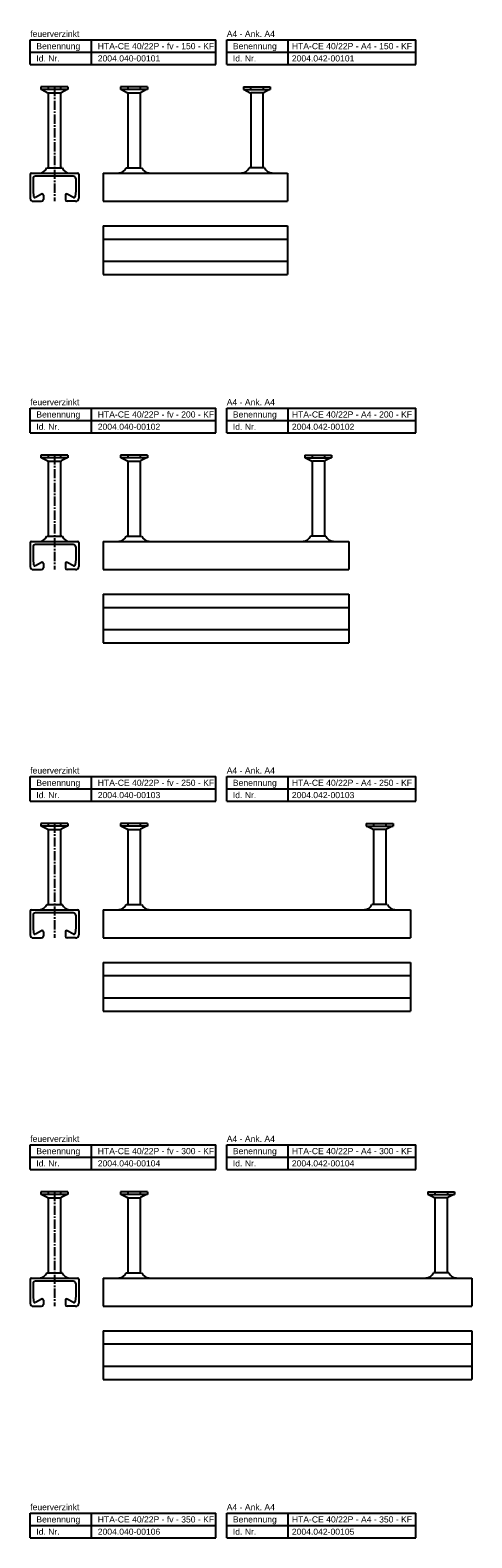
# Model space of a CAD drawing. Header units: millimetres. Extents: x 7205 to 13335, y -2256 to 2743.
# Tile 11 of 12: x 7205 to 7565, y 1515 to 2743. Entities that reach past the tile are written whole.
import ezdxf

# ---------------------------------------------------------------- set-up
doc = ezdxf.new("R2010")
doc.units = ezdxf.units.MM
doc.header["$LTSCALE"] = 10
doc.header["$PDMODE"] = 35
doc.linetypes.add('MITTE2', pattern=[1.125, 0.75, -0.125, 0.125, -0.125])
doc.layers.get('DEFPOINTS').update_dxf_attribs({"linetype": 'CONTINUOUS'})
for name, color, linetype in [('ACHSEN', 1, 'MITTE2'), ('HALFEN', 2, 'CONTINUOUS'), ('TEXT3', 3, 'CONTINUOUS')]:
    doc.layers.add(name, color=color, linetype=linetype)
doc.styles.add('ARIAL50', font='arial.ttf', dxfattribs={"height": 5})

msp = doc.modelspace()

# ---------------------------------------------------------------- linework, layer by layer
at = {"layer": 'ACHSEN'}
for p, q in [((7225, 2696.5), (7225, 2603.3)), ((7225, 2396.5), (7225, 2303.3)), ((7225, 2096.5), (7225, 2003.3)), ((7225, 1796.5), (7225, 1703.3))]:
    msp.add_line(p, q, dxfattribs=at)
at = {"layer": 'DEFPOINTS', "color": 0, "linetype": 'ByBlock'}
for p in [(7231.3, 2630.5), (7231.3, 2630.5), (7231.3, 2330.5), (7231.3, 2330.5), (7231.3, 2030.5), (7231.3, 2030.5), (7231.3, 1730.5), (7231.3, 1730.5)]:
    msp.add_point(p, dxfattribs=at)
at = {"layer": 'HALFEN'}
for p, q in [((7205.3, 2734.7), (7356.5, 2734.7)), ((7205.3, 2714.7), (7205.3, 2734.7)), ((7255.3, 2714.7), (7255.3, 2734.7)), ((7356.5, 2714.7), (7356.5, 2734.7)), ((7365.3, 2714.7), (7365.3, 2734.7)), ((7365.3, 2734.7), (7519.1, 2734.7)), ((7415.3, 2714.7), (7415.3, 2734.7)), ((7519.1, 2714.7), (7519.1, 2734.7)), ((7205.3, 2724.7), (7356.5, 2724.7)), ((7205.3, 2714.7), (7356.5, 2714.7)), ((7365.3, 2724.7), (7519.1, 2724.7)), ((7365.3, 2714.7), (7519.1, 2714.7)), ((7214.1, 2696.5), (7214.1, 2694.4)), ((7235.9, 2696.5), (7214.1, 2696.5)), ((7235.9, 2694.4), (7214.1, 2694.4)), ((7214.7, 2694.4), (7219.6, 2691.8)), ((7220, 2696.5), (7220, 2694.5)), ((7220, 2691.1), (7220, 2630.5)), ((7220.2, 2691.6), (7229.8, 2691.6)), ((7230, 2691.1), (7230, 2630.5)), ((7230.1, 2696.5), (7230.1, 2694.5)), ((7235.4, 2694.4), (7230.5, 2691.8)), ((7235.9, 2696.5), (7235.9, 2694.4)), ((7278.9, 2696.6), (7278.9, 2694.4)), ((7300.7, 2696.6), (7278.9, 2696.6)), ((7300.7, 2694.4), (7278.9, 2694.4)), ((7279.5, 2694.4), (7284.4, 2691.8)), ((7284.7, 2696.5), (7284.7, 2694.5)), ((7284.8, 2691.1), (7284.8, 2630.5)), ((7285, 2691.6), (7294.5, 2691.6)), ((7294.8, 2691.1), (7294.8, 2630.5)), ((7294.9, 2696.5), (7294.9, 2694.5)), ((7300.1, 2694.4), (7295.2, 2691.8)), ((7300.7, 2696.6), (7300.7, 2694.4)), ((7378.9, 2696.6), (7378.9, 2694.4)), ((7378.9, 2696.6), (7400.7, 2696.6)), ((7378.9, 2694.4), (7400.7, 2694.4)), ((7379.5, 2694.4), (7384.4, 2691.8)), ((7384.7, 2696.5), (7384.7, 2694.5)), ((7384.8, 2691.1), (7384.8, 2630.5)), ((7394.6, 2691.6), (7385, 2691.6)), ((7394.8, 2691.1), (7394.8, 2630.5)), ((7394.9, 2696.5), (7394.9, 2694.5)), ((7400.1, 2694.4), (7395.2, 2691.8)), ((7400.7, 2696.6), (7400.7, 2694.4)), ((7218.8, 2630.5), (7231.3, 2630.5)), ((7283.5, 2630.5), (7296, 2630.5)), ((7396, 2630.5), (7383.5, 2630.5)), ((7205.3, 2625.3), (7205.3, 2605.8)), ((7206.3, 2626.3), (7243.8, 2626.3)), ((7207.7, 2621.7), (7207.7, 2611.8)), ((7240.4, 2623.7), (7209.7, 2623.7)), ((7242.4, 2621.9), (7242.4, 2611.8)), ((7244.8, 2625.3), (7244.8, 2605.8)), ((7264.8, 2626.3), (7264.8, 2603.3)), ((7264.8, 2626.3), (7414.8, 2626.3)), ((7414.8, 2626.3), (7414.8, 2603.3)), ((7207.7, 2611.8), (7208, 2607.3)), ((7214.6, 2609.2), (7209.5, 2606.5)), ((7216, 2608.3), (7216, 2604.8)), ((7234, 2608.3), (7234, 2604.8)), ((7240.6, 2606.5), (7235.5, 2609.2)), ((7242.4, 2611.8), (7242, 2607.3)), ((7207.8, 2603.3), (7214.5, 2603.3)), ((7242.3, 2603.3), (7235.5, 2603.3)), ((7264.8, 2603.3), (7414.8, 2603.3)), ((7264.8, 2583.3), (7264.8, 2543.8)), ((7264.8, 2583.3), (7414.8, 2583.3)), ((7414.8, 2583.3), (7414.8, 2543.8)), ((7264.8, 2572.6), (7414.8, 2572.6)), ((7264.8, 2554.6), (7414.8, 2554.6)), ((7264.8, 2543.8), (7414.8, 2543.8)), ((7205.3, 2434.7), (7356.5, 2434.7)), ((7205.3, 2414.7), (7205.3, 2434.7)), ((7255.3, 2414.7), (7255.3, 2434.7)), ((7356.5, 2414.7), (7356.5, 2434.7)), ((7365.3, 2414.7), (7365.3, 2434.7)), ((7365.3, 2434.7), (7519.1, 2434.7)), ((7415.3, 2414.7), (7415.3, 2434.7)), ((7519.1, 2414.7), (7519.1, 2434.7)), ((7205.3, 2424.7), (7356.5, 2424.7)), ((7365.3, 2424.7), (7519.1, 2424.7)), ((7205.3, 2414.7), (7356.5, 2414.7)), ((7365.3, 2414.7), (7519.1, 2414.7)), ((7214.1, 2396.5), (7214.1, 2394.4)), ((7235.9, 2396.5), (7214.1, 2396.5)), ((7220, 2396.5), (7220, 2394.5)), ((7230.1, 2396.5), (7230.1, 2394.5)), ((7235.9, 2396.5), (7235.9, 2394.4)), ((7278.9, 2396.6), (7278.9, 2394.4)), ((7300.7, 2396.6), (7278.9, 2396.6)), ((7284.7, 2396.5), (7284.7, 2394.5)), ((7294.9, 2396.5), (7294.9, 2394.5)), ((7300.7, 2396.6), (7300.7, 2394.4)), ((7428.9, 2396.6), (7428.9, 2394.4)), ((7428.9, 2396.6), (7450.7, 2396.6)), ((7434.7, 2396.5), (7434.7, 2394.5)), ((7444.9, 2396.5), (7444.9, 2394.5)), ((7450.7, 2396.6), (7450.7, 2394.4)), ((7235.9, 2394.4), (7214.1, 2394.4)), ((7214.7, 2394.4), (7219.6, 2391.8)), ((7220, 2391.1), (7220, 2330.5)), ((7220.2, 2391.6), (7229.8, 2391.6)), ((7230, 2391.1), (7230, 2330.5)), ((7235.4, 2394.4), (7230.5, 2391.8)), ((7300.7, 2394.4), (7278.9, 2394.4)), ((7279.5, 2394.4), (7284.4, 2391.8)), ((7284.8, 2391.1), (7284.8, 2330.5)), ((7285, 2391.6), (7294.5, 2391.6)), ((7294.8, 2391.1), (7294.8, 2330.5)), ((7300.1, 2394.4), (7295.2, 2391.8)), ((7428.9, 2394.4), (7450.7, 2394.4)), ((7429.5, 2394.4), (7434.4, 2391.8)), ((7434.8, 2391.1), (7434.8, 2330.5)), ((7444.6, 2391.6), (7435, 2391.6)), ((7444.8, 2391.1), (7444.8, 2330.5)), ((7450.1, 2394.4), (7445.2, 2391.8)), ((7205.3, 2325.3), (7205.3, 2305.8)), ((7206.3, 2326.3), (7243.8, 2326.3)), ((7207.7, 2321.7), (7207.7, 2311.8)), ((7240.4, 2323.7), (7209.7, 2323.7)), ((7218.8, 2330.5), (7231.3, 2330.5)), ((7242.4, 2321.9), (7242.4, 2311.8)), ((7244.8, 2325.3), (7244.8, 2305.8)), ((7264.8, 2326.3), (7264.8, 2303.3)), ((7264.8, 2326.3), (7464.8, 2326.3)), ((7283.5, 2330.5), (7296, 2330.5)), ((7446, 2330.5), (7433.5, 2330.5)), ((7464.8, 2326.3), (7464.8, 2303.3)), ((7207.7, 2311.8), (7208, 2307.3)), ((7214.6, 2309.2), (7209.5, 2306.5)), ((7240.6, 2306.5), (7235.5, 2309.2)), ((7242.4, 2311.8), (7242, 2307.3)), ((7207.8, 2303.3), (7214.5, 2303.3)), ((7216, 2308.3), (7216, 2304.8)), ((7234, 2308.3), (7234, 2304.8)), ((7242.3, 2303.3), (7235.5, 2303.3)), ((7264.8, 2303.3), (7464.8, 2303.3)), ((7264.8, 2283.3), (7264.8, 2243.8)), ((7264.8, 2283.3), (7464.8, 2283.3)), ((7264.8, 2272.6), (7464.8, 2272.6)), ((7464.8, 2283.3), (7464.8, 2243.8)), ((7264.8, 2254.6), (7464.8, 2254.6)), ((7264.8, 2243.8), (7464.8, 2243.8)), ((7205.3, 2134.7), (7356.5, 2134.7)), ((7205.3, 2114.7), (7205.3, 2134.7)), ((7205.3, 2124.7), (7356.5, 2124.7)), ((7255.3, 2114.7), (7255.3, 2134.7)), ((7356.5, 2114.7), (7356.5, 2134.7)), ((7365.3, 2114.7), (7365.3, 2134.7)), ((7365.3, 2134.7), (7519.1, 2134.7)), ((7365.3, 2124.7), (7519.1, 2124.7)), ((7415.3, 2114.7), (7415.3, 2134.7)), ((7519.1, 2114.7), (7519.1, 2134.7)), ((7205.3, 2114.7), (7356.5, 2114.7)), ((7365.3, 2114.7), (7519.1, 2114.7)), ((7214.1, 2096.5), (7214.1, 2094.4)), ((7235.9, 2096.5), (7214.1, 2096.5)), ((7235.9, 2094.4), (7214.1, 2094.4)), ((7214.7, 2094.4), (7219.6, 2091.8)), ((7220, 2096.5), (7220, 2094.5)), ((7220, 2091.1), (7220, 2030.5)), ((7220.2, 2091.6), (7229.8, 2091.6)), ((7230, 2091.1), (7230, 2030.5)), ((7230.1, 2096.5), (7230.1, 2094.5)), ((7235.4, 2094.4), (7230.5, 2091.8)), ((7235.9, 2096.5), (7235.9, 2094.4)), ((7278.9, 2096.6), (7278.9, 2094.4)), ((7300.7, 2096.6), (7278.9, 2096.6)), ((7300.7, 2094.4), (7278.9, 2094.4)), ((7279.5, 2094.4), (7284.4, 2091.8)), ((7284.7, 2096.5), (7284.7, 2094.5)), ((7284.8, 2091.1), (7284.8, 2030.5)), ((7285, 2091.6), (7294.5, 2091.6)), ((7294.8, 2091.1), (7294.8, 2030.5)), ((7294.9, 2096.5), (7294.9, 2094.5)), ((7300.1, 2094.4), (7295.2, 2091.8)), ((7300.7, 2096.6), (7300.7, 2094.4)), ((7478.9, 2096.6), (7478.9, 2094.4)), ((7478.9, 2096.6), (7500.7, 2096.6)), ((7478.9, 2094.4), (7500.7, 2094.4)), ((7479.5, 2094.4), (7484.4, 2091.8)), ((7484.7, 2096.5), (7484.7, 2094.5)), ((7484.8, 2091.1), (7484.8, 2030.5)), ((7494.6, 2091.6), (7485, 2091.6)), ((7494.8, 2091.1), (7494.8, 2030.5)), ((7494.9, 2096.5), (7494.9, 2094.5)), ((7500.1, 2094.4), (7495.2, 2091.8)), ((7500.7, 2096.6), (7500.7, 2094.4)), ((7206.3, 2026.3), (7243.8, 2026.3)), ((7218.8, 2030.5), (7231.3, 2030.5)), ((7264.8, 2026.3), (7264.8, 2003.3)), ((7264.8, 2026.3), (7514.8, 2026.3)), ((7283.5, 2030.5), (7296, 2030.5)), ((7496, 2030.5), (7483.5, 2030.5)), ((7514.8, 2026.3), (7514.8, 2003.3)), ((7205.3, 2025.3), (7205.3, 2005.8)), ((7207.7, 2021.7), (7207.7, 2011.8)), ((7240.4, 2023.7), (7209.7, 2023.7)), ((7242.4, 2021.9), (7242.4, 2011.8)), ((7244.8, 2025.3), (7244.8, 2005.8)), ((7207.7, 2011.8), (7208, 2007.3)), ((7207.8, 2003.3), (7214.5, 2003.3)), ((7214.6, 2009.2), (7209.5, 2006.5)), ((7216, 2008.3), (7216, 2004.8)), ((7234, 2008.3), (7234, 2004.8)), ((7240.6, 2006.5), (7235.5, 2009.2)), ((7242.3, 2003.3), (7235.5, 2003.3)), ((7242.4, 2011.8), (7242, 2007.3)), ((7264.8, 2003.3), (7514.8, 2003.3)), ((7264.8, 1983.3), (7264.8, 1943.8)), ((7264.8, 1983.3), (7514.8, 1983.3)), ((7514.8, 1983.3), (7514.8, 1943.8)), ((7264.8, 1972.6), (7514.8, 1972.6)), ((7264.8, 1954.6), (7514.8, 1954.6)), ((7264.8, 1943.8), (7514.8, 1943.8)), ((7205.3, 1834.7), (7356.5, 1834.7)), ((7205.3, 1814.7), (7205.3, 1834.7)), ((7255.3, 1814.7), (7255.3, 1834.7)), ((7356.5, 1814.7), (7356.5, 1834.7)), ((7365.3, 1814.7), (7365.3, 1834.7)), ((7365.3, 1834.7), (7519.1, 1834.7)), ((7415.3, 1814.7), (7415.3, 1834.7)), ((7519.1, 1814.7), (7519.1, 1834.7)), ((7205.3, 1824.7), (7356.5, 1824.7)), ((7365.3, 1824.7), (7519.1, 1824.7)), ((7205.3, 1814.7), (7356.5, 1814.7)), ((7365.3, 1814.7), (7519.1, 1814.7)), ((7214.1, 1796.5), (7214.1, 1794.4)), ((7235.9, 1796.5), (7214.1, 1796.5)), ((7235.9, 1794.4), (7214.1, 1794.4)), ((7214.7, 1794.4), (7219.6, 1791.8)), ((7220, 1796.5), (7220, 1794.5)), ((7230.1, 1796.5), (7230.1, 1794.5)), ((7235.4, 1794.4), (7230.5, 1791.8)), ((7235.9, 1796.5), (7235.9, 1794.4)), ((7278.9, 1796.6), (7278.9, 1794.4)), ((7300.7, 1796.6), (7278.9, 1796.6)), ((7300.7, 1794.4), (7278.9, 1794.4)), ((7279.5, 1794.4), (7284.4, 1791.8)), ((7284.7, 1796.5), (7284.7, 1794.5)), ((7294.9, 1796.5), (7294.9, 1794.5)), ((7300.1, 1794.4), (7295.2, 1791.8)), ((7300.7, 1796.6), (7300.7, 1794.4)), ((7528.9, 1796.6), (7528.9, 1794.4)), ((7528.9, 1796.6), (7550.7, 1796.6)), ((7528.9, 1794.4), (7550.7, 1794.4)), ((7529.5, 1794.4), (7534.4, 1791.8)), ((7534.7, 1796.5), (7534.7, 1794.5)), ((7544.9, 1796.5), (7544.9, 1794.5)), ((7550.1, 1794.4), (7545.2, 1791.8)), ((7550.7, 1796.6), (7550.7, 1794.4)), ((7220, 1791.1), (7220, 1730.5)), ((7220.2, 1791.6), (7229.8, 1791.6)), ((7230, 1791.1), (7230, 1730.5)), ((7284.8, 1791.1), (7284.8, 1730.5)), ((7285, 1791.6), (7294.5, 1791.6)), ((7294.8, 1791.1), (7294.8, 1730.5)), ((7534.8, 1791.1), (7534.8, 1730.5)), ((7544.6, 1791.6), (7535, 1791.6)), ((7544.8, 1791.1), (7544.8, 1730.5)), ((7205.3, 1725.3), (7205.3, 1705.8)), ((7206.3, 1726.3), (7243.8, 1726.3)), ((7207.7, 1721.7), (7207.7, 1711.8)), ((7240.4, 1723.7), (7209.7, 1723.7)), ((7218.8, 1730.5), (7231.3, 1730.5)), ((7242.4, 1721.9), (7242.4, 1711.8)), ((7244.8, 1725.3), (7244.8, 1705.8)), ((7264.8, 1726.3), (7264.8, 1703.3)), ((7264.8, 1726.3), (7564.8, 1726.3)), ((7283.5, 1730.5), (7296, 1730.5)), ((7546, 1730.5), (7533.5, 1730.5)), ((7564.8, 1726.3), (7564.8, 1703.3)), ((7207.7, 1711.8), (7208, 1707.3)), ((7214.6, 1709.2), (7209.5, 1706.5)), ((7216, 1708.3), (7216, 1704.8)), ((7234, 1708.3), (7234, 1704.8)), ((7240.6, 1706.5), (7235.5, 1709.2)), ((7242.4, 1711.8), (7242, 1707.3)), ((7207.8, 1703.3), (7214.5, 1703.3)), ((7242.3, 1703.3), (7235.5, 1703.3)), ((7264.8, 1703.3), (7564.8, 1703.3)), ((7264.8, 1683.3), (7264.8, 1643.8)), ((7264.8, 1683.3), (7564.8, 1683.3)), ((7564.8, 1683.3), (7564.8, 1643.8)), ((7264.8, 1672.6), (7564.8, 1672.6)), ((7264.8, 1654.6), (7564.8, 1654.6)), ((7264.8, 1643.8), (7564.8, 1643.8)), ((7205.3, 1534.7), (7356.5, 1534.7)), ((7205.3, 1514.7), (7205.3, 1534.7)), ((7205.3, 1524.7), (7356.5, 1524.7)), ((7255.3, 1514.7), (7255.3, 1534.7)), ((7356.5, 1514.7), (7356.5, 1534.7)), ((7365.3, 1514.7), (7365.3, 1534.7)), ((7365.3, 1534.7), (7519.1, 1534.7)), ((7365.3, 1524.7), (7519.1, 1524.7)), ((7415.3, 1514.7), (7415.3, 1534.7)), ((7519.1, 1514.7), (7519.1, 1534.7)), ((7205.3, 1514.7), (7356.5, 1514.7)), ((7365.3, 1514.7), (7519.1, 1514.7))]:
    msp.add_line(p, q, dxfattribs=at)
for centre, radius, start, end in [((7219.2, 2691.1), 0.8, 0, 62.3005), ((7230.8, 2691.1), 0.8, 117.6995, 180), ((7284, 2691.1), 0.8, 0, 62.3005), ((7295.6, 2691.1), 0.8, 117.6995, 180), ((7384, 2691.1), 0.8, 0, 62.3005), ((7395.6, 2691.1), 0.8, 117.6995, 180), ((7212.6, 2633), 6.7, 270.9954, 338.0812), ((7237.5, 2633), 6.7, 201.9188, 269.0046), ((7277.3, 2633.1), 6.7, 270.9954, 338.0812), ((7302.3, 2633.1), 6.7, 201.9188, 269.0046), ((7377.3, 2633.1), 6.7, 270.9954, 338.0812), ((7402.3, 2633.1), 6.7, 201.9188, 269.0046), ((7206.3, 2625.3), 1, 90, 180), ((7209.7, 2621.7), 2, 90, 180), ((7240.4, 2621.7), 2, 4.4416, 90), ((7243.8, 2625.3), 1, 0, 90), ((7207.8, 2605.8), 2.5, 180, 270), ((7209, 2607.4), 1, 184.4163, 298.6582), ((7214.5, 2604.8), 1.5, 270, 0), ((7215, 2608.3), 1, 0, 118.6582), ((7235, 2608.3), 1, 61.3418, 180), ((7235.5, 2604.8), 1.5, 180, 270), ((7241, 2607.4), 1, 241.3418, 355.5837), ((7242.3, 2605.8), 2.5, 270, 0), ((7219.2, 2391.1), 0.8, 0, 62.3005), ((7230.8, 2391.1), 0.8, 117.6995, 180), ((7284, 2391.1), 0.8, 0, 62.3005), ((7295.6, 2391.1), 0.8, 117.6995, 180), ((7434, 2391.1), 0.8, 0, 62.3005), ((7445.6, 2391.1), 0.8, 117.6995, 180), ((7206.3, 2325.3), 1, 90, 180), ((7209.7, 2321.7), 2, 90, 180), ((7212.6, 2333), 6.7, 270.9954, 338.0812), ((7237.5, 2333), 6.7, 201.9188, 269.0046), ((7240.4, 2321.7), 2, 4.4416, 90), ((7243.8, 2325.3), 1, 0, 90), ((7277.3, 2333.1), 6.7, 270.9954, 338.0812), ((7302.3, 2333.1), 6.7, 201.9188, 269.0046), ((7427.3, 2333.1), 6.7, 270.9954, 338.0812), ((7452.3, 2333.1), 6.7, 201.9188, 269.0046), ((7215, 2308.3), 1, 0, 118.6582), ((7235, 2308.3), 1, 61.3418, 180), ((7207.8, 2305.8), 2.5, 180, 270), ((7209, 2307.4), 1, 184.4163, 298.6582), ((7214.5, 2304.8), 1.5, 270, 0), ((7235.5, 2304.8), 1.5, 180, 270), ((7241, 2307.4), 1, 241.3418, 355.5837), ((7242.3, 2305.8), 2.5, 270, 0), ((7219.2, 2091.1), 0.8, 0, 62.3005), ((7230.8, 2091.1), 0.8, 117.6995, 180), ((7284, 2091.1), 0.8, 0, 62.3005), ((7295.6, 2091.1), 0.8, 117.6995, 180), ((7484, 2091.1), 0.8, 0, 62.3005), ((7495.6, 2091.1), 0.8, 117.6995, 180), ((7206.3, 2025.3), 1, 90, 180), ((7212.6, 2033), 6.7, 270.9954, 338.0812), ((7237.5, 2033), 6.7, 201.9188, 269.0046), ((7243.8, 2025.3), 1, 0, 90), ((7277.3, 2033.1), 6.7, 270.9954, 338.0812), ((7302.3, 2033.1), 6.7, 201.9188, 269.0046), ((7477.3, 2033.1), 6.7, 270.9954, 338.0812), ((7502.3, 2033.1), 6.7, 201.9188, 269.0046), ((7209.7, 2021.7), 2, 90, 180), ((7240.4, 2021.7), 2, 4.4416, 90), ((7207.8, 2005.8), 2.5, 180, 270), ((7209, 2007.4), 1, 184.4163, 298.6582), ((7214.5, 2004.8), 1.5, 270, 0), ((7215, 2008.3), 1, 0, 118.6582), ((7235, 2008.3), 1, 61.3418, 180), ((7235.5, 2004.8), 1.5, 180, 270), ((7241, 2007.4), 1, 241.3418, 355.5837), ((7242.3, 2005.8), 2.5, 270, 0), ((7219.2, 1791.1), 0.8, 0, 62.3005), ((7230.8, 1791.1), 0.8, 117.6995, 180), ((7284, 1791.1), 0.8, 0, 62.3005), ((7295.6, 1791.1), 0.8, 117.6995, 180), ((7534, 1791.1), 0.8, 0, 62.3005), ((7545.6, 1791.1), 0.8, 117.6995, 180), ((7206.3, 1725.3), 1, 90, 180), ((7209.7, 1721.7), 2, 90, 180), ((7212.6, 1733), 6.7, 270.9954, 338.0812), ((7237.5, 1733), 6.7, 201.9188, 269.0046), ((7240.4, 1721.7), 2, 4.4416, 90), ((7243.8, 1725.3), 1, 0, 90), ((7277.3, 1733.1), 6.7, 270.9954, 338.0812), ((7302.3, 1733.1), 6.7, 201.9188, 269.0046), ((7527.3, 1733.1), 6.7, 270.9954, 338.0812), ((7552.3, 1733.1), 6.7, 201.9188, 269.0046), ((7209, 1707.4), 1, 184.4163, 298.6582), ((7215, 1708.3), 1, 0, 118.6582), ((7235, 1708.3), 1, 61.3418, 180), ((7241, 1707.4), 1, 241.3418, 355.5837), ((7207.8, 1705.8), 2.5, 180, 270), ((7214.5, 1704.8), 1.5, 270, 0), ((7235.5, 1704.8), 1.5, 180, 270), ((7242.3, 1705.8), 2.5, 270, 0)]:
    msp.add_arc(centre, radius, start, end, dxfattribs=at)
at = {"layer": 'TEXT3'}
for p, q in [((7218.8, 2630.5), (7219.3, 2630.5)), ((7231.3, 2630.5), (7230.8, 2630.5)), ((7283.5, 2630.5), (7284.1, 2630.5)), ((7396, 2630.5), (7395.5, 2630.5)), ((7218.8, 2330.5), (7219.3, 2330.5)), ((7231.3, 2330.5), (7230.8, 2330.5)), ((7283.5, 2330.5), (7284.1, 2330.5)), ((7446, 2330.5), (7445.5, 2330.5)), ((7218.8, 2030.5), (7219.3, 2030.5)), ((7231.3, 2030.5), (7230.8, 2030.5)), ((7283.5, 2030.5), (7284.1, 2030.5)), ((7496, 2030.5), (7495.5, 2030.5)), ((7218.8, 1730.5), (7219.3, 1730.5)), ((7231.3, 1730.5), (7230.8, 1730.5)), ((7283.5, 1730.5), (7284.1, 1730.5)), ((7546, 1730.5), (7545.5, 1730.5))]:
    msp.add_line(p, q, dxfattribs=at)

# ---------------------------------------------------------------- texts
at = {"layer": 'HALFEN', "style": 'ARIAL50'}
for s, p in [('feuerverzinkt', (7205.3, 2737.2)), ('A4 - Ank. A4', (7365.3, 2737.2)), ('Benennung', (7210.3, 2727.2)), ('HTA-CE 40/22P - fv - 150 - KF', (7260.3, 2727.2)), ('Benennung', (7370.3, 2727.2)), ('HTA-CE 40/22P - A4 - 150 - KF', (7418.3, 2727.2)), ('Id. Nr.', (7210.3, 2717.2)), ('2004.040-00101', (7260.3, 2717.2)), ('Id. Nr.', (7370.3, 2717.2)), ('2004.042-00101', (7418.3, 2717.2)), ('feuerverzinkt', (7205.3, 2437.2)), ('Benennung', (7210.3, 2427.2)), ('HTA-CE 40/22P - fv - 200 - KF', (7260.3, 2427.2)), ('A4 - Ank. A4', (7365.3, 2437.2)), ('Benennung', (7370.3, 2427.2)), ('HTA-CE 40/22P - A4 - 200 - KF', (7418.3, 2427.2)), ('Id. Nr.', (7210.3, 2417.2)), ('2004.040-00102', (7260.3, 2417.2)), ('Id. Nr.', (7370.3, 2417.2)), ('2004.042-00102', (7418.3, 2417.2)), ('feuerverzinkt', (7205.3, 2137.2)), ('A4 - Ank. A4', (7365.3, 2137.2)), ('Benennung', (7210.3, 2127.2)), ('HTA-CE 40/22P - fv - 250 - KF', (7260.3, 2127.2)), ('Benennung', (7370.3, 2127.2)), ('HTA-CE 40/22P - A4 - 250 - KF', (7418.3, 2127.2)), ('Id. Nr.', (7210.3, 2117.2)), ('2004.040-00103', (7260.3, 2117.2)), ('Id. Nr.', (7370.3, 2117.2)), ('2004.042-00103', (7418.3, 2117.2)), ('feuerverzinkt', (7205.3, 1837.2)), ('A4 - Ank. A4', (7365.3, 1837.2)), ('Benennung', (7210.3, 1827.2)), ('HTA-CE 40/22P - fv - 300 - KF', (7260.3, 1827.2)), ('Benennung', (7370.3, 1827.2)), ('HTA-CE 40/22P - A4 - 300 - KF', (7418.3, 1827.2)), ('Id. Nr.', (7210.3, 1817.2)), ('2004.040-00104', (7260.3, 1817.2)), ('Id. Nr.', (7370.3, 1817.2)), ('2004.042-00104', (7418.3, 1817.2)), ('feuerverzinkt', (7205.3, 1537.2)), ('A4 - Ank. A4', (7365.3, 1537.2)), ('Benennung', (7210.3, 1527.2)), ('HTA-CE 40/22P - fv - 350 - KF', (7260.3, 1527.2)), ('Benennung', (7370.3, 1527.2)), ('HTA-CE 40/22P - A4 - 350 - KF', (7418.3, 1527.2)), ('Id. Nr.', (7210.3, 1517.2)), ('2004.040-00106', (7260.3, 1517.2)), ('Id. Nr.', (7370.3, 1517.2)), ('2004.042-00105', (7418.3, 1517.2))]:
    msp.add_text(s, height=5, dxfattribs=at).set_placement(p)

doc.saveas('drawing.dxf')
